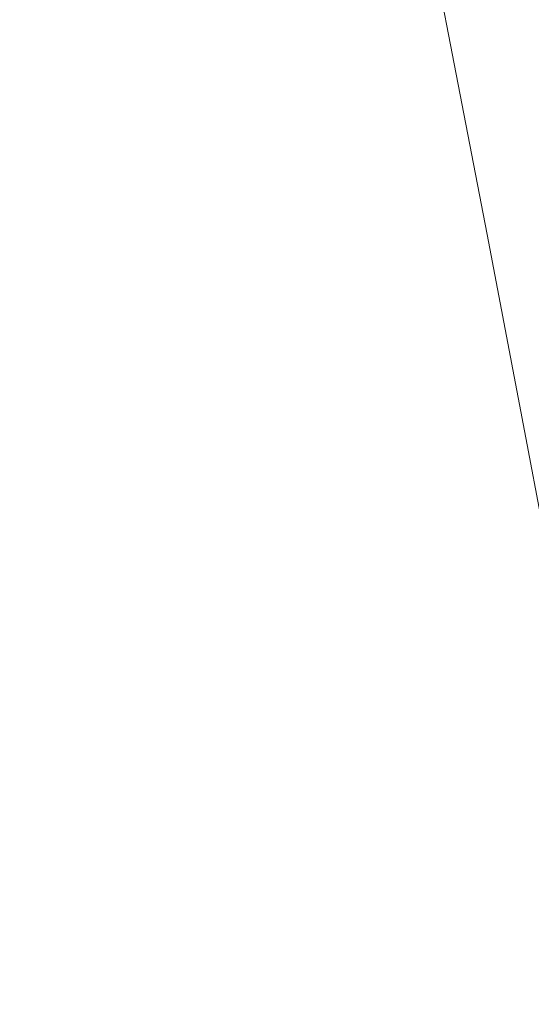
# Model space of a CAD drawing. Header units: millimetres. Extents: x -62314 to 79800, y -34032 to 28340.
# Tile 165 of 256: x 66194 to 66334, y -6907 to -6639. Entities that reach past the tile are written whole.
import ezdxf

# ---------------------------------------------------------------- set-up
doc = ezdxf.new("R2010")
doc.units = ezdxf.units.MM
doc.header["$LTSCALE"] = 508
doc.linetypes.add('Dash Style-6', pattern=[1.04164, 0.625, -0.20828, 0.06943, -0.13893])
for name, color, linetype, lineweight in [('(00) tekening-aanzicht grijs', 8, 'Continuous', 0), ('(00) tekening-stramien-algemeen', 7, 'Dash Style-6', 0), ('None', 7, 'Continuous', 0)]:
    doc.layers.add(name, color=color, linetype=linetype, lineweight=lineweight)

# ---------------------------------------------------------------- blocks, each defined once
blk = doc.blocks.new('blok B 01 (2D)')
at = {"layer": '(00) tekening-aanzicht grijs', "color": 17, "lineweight": 0, "transparency": 33554687, "flags": 128}
blk.add_lwpolyline([(67147.1, 17815), (67147.15, 17815, 0.120217), (58755.98, 30980.72), (59001.11, 31046.44), (59684.33, 30368.24), (59885.21, 30565.97, -0.112264), (67637.51, 17925.97, -0.000404), (67654.79, 17874.82), (67653.59, 17874.13, -0.068823), (67693, 17589.15), (67693, 8520.64), (67193, 8520.64), (67193, 17589.15, 0.081822), (67163.93, 17765.58)], format="xyb", dxfattribs=at)
at = {"layer": 'None', "color": 17, "lineweight": 0, "transparency": 33554687, "flags": 128}
blk.add_lwpolyline([(67854.77, 18398.59, 0.109455), (60141.36, 30818.11)], format="xyb", dxfattribs=at)
blk = doc.blocks.new('Stramien blok B')
at = {"layer": '(00) tekening-stramien-algemeen', "color": 2, "lineweight": 0, "transparency": 33554687}
blk.add_arc((35700.81, -3868.71), 33612.33, 18.044708, 49.822253, dxfattribs=at)

msp = doc.modelspace()

# ---------------------------------------------------------------- block references
at = {"layer": 'None', "color": 17, "transparency": 33554687}
for name, p, rotation in [('blok B 01 (2D)', (-3125.94, -10622.93), 344.9999999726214), ('Stramien blok B', (0, 0), 344.9999645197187)]:
    msp.add_blockref(name, p, dxfattribs=dict(at, rotation=rotation))

doc.saveas('drawing.dxf')
